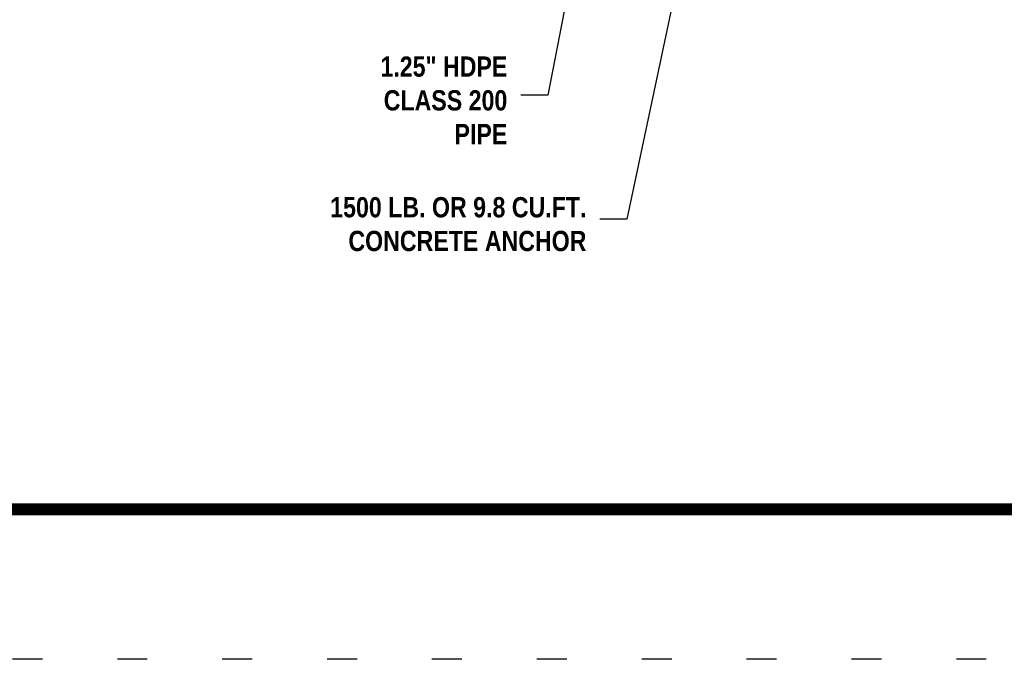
# Model space of a CAD drawing. Header units: inches. Extents: x 1.1 to 12.1, y -2.2 to 6.3.
# Tile 142 of 150: x 3.6 to 6.9, y -2.2 to 0. Entities that reach past the tile are written whole.
import ezdxf

# ---------------------------------------------------------------- set-up
doc = ezdxf.new("R2010")
doc.units = ezdxf.units.IN
doc.header["$MEASUREMENT"] = 0
doc.linetypes.add('DOT2', pattern=[0.125, 0, -0.125])
doc.layers.add('BORDER', color=7, linetype='Continuous')
doc.layers.add('DIMENSIONS', color=7, linetype='Continuous')
doc.styles.add('TECHNICAL', font='techb___.ttf')
doc.dimstyles.get("Standard").update_dxf_attribs({"dimtxt": 0.18, "dimasz": 0.18, "dimexe": 0.18, "dimexo": 0.0625, "dimgap": 0.09, "dimtad": 0, "dimtih": 1, "dimtoh": 1, "dimdec": 4, "dimzin": 0, "dimdsep": 46, "dimtxsty": 'Standard', "dimcen": 0.09, "dimadec": 0, "dimazin": 0, "dimtfac": 1, "dimtdec": 4, "dimtofl": 0, "dimtmove": 0, "dimatfit": 3, "dimfxl": 1, "dimtolj": 1, "dimtzin": 0, "dimarcsym": 0})

msp = doc.modelspace()

# ---------------------------------------------------------------- linework, layer by layer
at = {"layer": 'BORDER', "color": 7, "const_width": 0.04}
msp.add_lwpolyline([(1.59652, 5.84986), (11.59652, 5.84986), (11.59652, -1.65014), (1.59652, -1.65014)], close=True, dxfattribs=at)
at = {"layer": 'DEFPOINTS', "color": 7, "linetype": 'DOT2', "ltscale": 2}
msp.add_lwpolyline([(1.09652, 6.34986), (12.09652, 6.34986), (12.09652, -2.15014), (1.09652, -2.15014)], close=True, dxfattribs=at)

# ---------------------------------------------------------------- texts
at = {"layer": 'DIMENSIONS', "color": 7, "char_height": 0.0675, "attachment_point": 6, "style": 'TECHNICAL'}
for s, insert in [('1.25" HDPE\\PCLASS 200\\PPIPE', (5.24797, -0.2857)), ('1500 LB. OR 9.8 CU.FT.\\PCONCRETE ANCHOR', (5.51202, -0.69901))]:
    msp.add_mtext(s, dxfattribs=dict(at, insert=insert))

# ---------------------------------------------------------------- leaders
at = {"layer": 'DIMENSIONS', "color": 7, "annotation_type": 0, "has_hookline": 1, "hookline_direction": 1}
for points, text_width in [([(5.86604, 2.21682), (5.38297, -0.26883), (5.29297, -0.26883)], 0.48079), ([(6.04449, 1.19935), (5.64702, -0.68214), (5.55702, -0.68214)], 1.04872)]:
    msp.add_leader(points, dimstyle='Standard', override={"dimscale": 0.5, "dimtxsty": 'TECHNICAL', "dimclrt": 7}, dxfattribs=dict(at, text_width=text_width))

doc.saveas('drawing.dxf')
